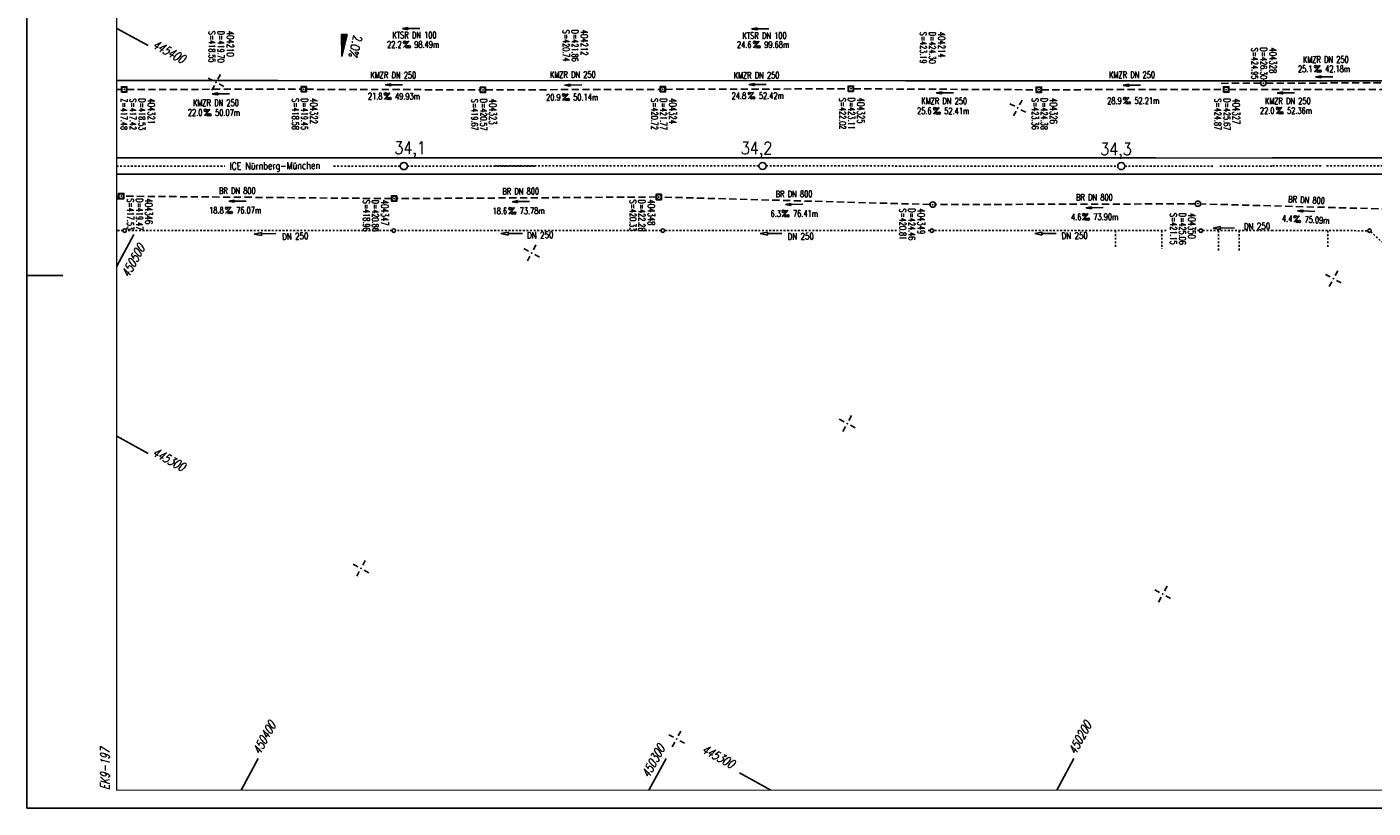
# Model space of a CAD drawing. Extents: x 0 to 1135, y 0 to 420.
# Tile 1 of 31: x 0 to 375, y 0 to 218. Entities that reach past the tile are written whole.
import ezdxf
from ezdxf.enums import TextEntityAlignment as Align

# ---------------------------------------------------------------- set-up
doc = ezdxf.new("R2010")
doc.units = 0
doc.header["$LTSCALE"] = 2
doc.header["$MEASUREMENT"] = 0
for name, pattern in [('ACAD_ISO03W100', [0.5, 0.25, -0.25]), ('ACAD_ISO10W100W', [0.5, 0.25, -0.25]), ('AUSGEZOGEN', [0]), ('GESTRICH-X2', [1.5, 1, -0.5]), ('STRICHLINIEX2', [0.5, 0.25, -0.25])]:
    doc.linetypes.add(name, pattern=pattern)
doc.layers.get('0').update_dxf_attribs({"linetype": 'AUSGEZOGEN'})
for name, color, linetype in [('Bahnachse', 7, 'CONTINUOUS'), ('Dränageleitungen', 15, 'CONTINUOUS'), ('Dränagesystem', 15, 'CONTINUOUS'), ('FBR', 8, 'CONTINUOUS'), ('GEF', 7, 'AUSGEZOGEN'), ('Gleisachse', 7, 'CONTINUOUS'), ('KANAL', 7, 'GESTRICH-X2'), ('NETZ', 250, 'CONTINUOUS'), ('PFEIL', 7, 'CONTINUOUS'), ('RAHMEN', 250, 'AUSGEZOGEN'), ('SCHACHTNR', 6, 'CONTINUOUS'), ('SCHRIFT', 7, 'CONTINUOUS'), ('SCHSYMBOL', 7, 'CONTINUOUS'), ('TEXTO', 4, 'CONTINUOUS'), ('TEXTU', 4, 'CONTINUOUS'), ('Tiefenentwässerung_und_Sammelle', 15, 'CONTINUOUS')]:
    doc.layers.add(name, color=color, linetype=linetype)
doc.styles.add('ROMANS', font='romans.shx', dxfattribs={"width": 0.8})

# ---------------------------------------------------------------- blocks, each defined once
blk = doc.blocks.new('IKR')
at = {"color": 0}
for p, q in [((-2.5, 0), (-1, 0)), ((0, 1), (0, 2.5)), ((1, 0), (2.5, 0)), ((0, -2.5), (0, -1))]:
    blk.add_line(p, q, dxfattribs=at)
blk.add_circle((0, 0), 0.05, dxfattribs=at)
blk.add_point((0, 0), dxfattribs=at)
blk = doc.blocks.new('GST')
at = {"color": 0}
blk.add_circle((0, 0), 0.75, dxfattribs=at)
blk.add_point((0, 0), dxfattribs=at)
blk = doc.blocks.new('10')
blk.add_blockref('GST', (0, 0))
blk = doc.blocks.new('PROM')
blk.add_line((1.57, 1.82), (0.02, 0.02))
for centre, radius in [((0.32, 1.51), 0.317), ((0.94, 0.29), 0.283), ((1.64, 0.29), 0.283)]:
    blk.add_circle(centre, radius)
blk.add_arc((0.99, 2.68), 1.03, 239.1414, 303.3549)
blk = doc.blocks.new('PFEIL2')
at = {"color": 0}
for p, q in [((0.88, 0), (-2.4, -0.01)), ((0.88, -0.27), (0.88, 0.28)), ((0.88, 0.28), (2.43, 0.01)), ((0.91, 0.27), (0.88, 0.26)), ((0.97, 0.26), (0.88, 0.25)), ((1.02, 0.25), (0.88, 0.23)), ((1.07, 0.24), (0.88, 0.21)), ((1.13, 0.23), (0.88, 0.19)), ((1.18, 0.22), (0.88, 0.17)), ((1.24, 0.21), (0.88, 0.15)), ((1.29, 0.21), (0.88, 0.14)), ((1.34, 0.2), (0.88, 0.12)), ((1.4, 0.19), (0.88, 0.1)), ((1.45, 0.18), (0.88, 0.08)), ((1.51, 0.17), (0.88, 0.06)), ((1.56, 0.16), (0.88, 0.04)), ((1.61, 0.15), (0.88, 0.02)), ((1.67, 0.14), (0.88, 0.01)), ((1.72, 0.13), (0.88, -0.01)), ((1.78, 0.12), (0.88, -0.03)), ((1.83, 0.11), (0.88, -0.05)), ((1.88, 0.1), (0.88, -0.07)), ((1.94, 0.09), (0.88, -0.09)), ((2.05, 0.08), (0.88, -0.12)), ((1.99, 0.08), (0.88, -0.11)), ((2.1, 0.07), (0.88, -0.14)), ((2.15, 0.06), (0.88, -0.16)), ((2.21, 0.05), (0.88, -0.18)), ((2.26, 0.04), (0.88, -0.2)), ((2.32, 0.03), (0.88, -0.22)), ((2.37, 0.02), (0.88, -0.23)), ((2.42, 0.01), (0.88, -0.25)), ((2.43, 0.01), (0.88, -0.27))]:
    blk.add_line(p, q, dxfattribs=at)
blk = doc.blocks.new('20')
blk.add_lwpolyline([(-0.75, -0.75), (0.75, -0.75), (0.75, 0.75), (-0.75, 0.75)], close=True)
blk.add_circle((0, 0), 0.676)
blk.add_point((0, 0))
blk = doc.blocks.new('*X13')
at = {"color": 0}
for p, q in [((725.83, 193.84), (727.44, 195.45)), ((725.83, 193.85), (727.43, 195.45)), ((725.83, 193.86), (727.42, 195.45)), ((725.83, 193.87), (727.41, 195.45)), ((725.83, 193.88), (727.4, 195.45)), ((725.83, 193.89), (727.39, 195.45)), ((725.83, 193.9), (727.38, 195.45)), ((725.83, 193.91), (727.37, 195.45)), ((725.83, 193.91), (727.37, 195.45)), ((725.83, 193.92), (727.36, 195.45)), ((725.83, 193.93), (727.35, 195.45)), ((725.83, 193.94), (727.34, 195.45)), ((725.83, 193.95), (727.33, 195.45)), ((725.83, 193.96), (727.32, 195.45)), ((725.83, 193.97), (727.31, 195.45)), ((725.83, 193.98), (727.3, 195.45)), ((725.83, 193.99), (727.29, 195.45)), ((725.83, 193.99), (727.29, 195.45)), ((725.83, 194), (727.28, 195.45)), ((725.83, 194.01), (727.27, 195.45)), ((725.83, 194.02), (727.26, 195.45)), ((725.83, 194.03), (727.25, 195.45)), ((725.83, 194.04), (727.24, 195.45)), ((725.83, 194.05), (727.23, 195.45)), ((725.83, 194.06), (727.22, 195.45)), ((725.83, 194.06), (727.21, 195.45)), ((725.83, 194.07), (727.21, 195.45)), ((725.83, 194.08), (727.2, 195.45)), ((725.83, 194.09), (727.19, 195.45)), ((725.83, 194.1), (727.18, 195.45)), ((725.83, 194.11), (727.17, 195.45)), ((725.83, 194.12), (727.16, 195.45)), ((725.83, 194.13), (727.15, 195.45)), ((725.83, 194.14), (727.14, 195.45)), ((725.83, 194.14), (727.14, 195.45)), ((725.83, 194.15), (727.13, 195.45)), ((725.83, 194.16), (727.12, 195.45)), ((725.83, 194.17), (727.11, 195.45)), ((725.83, 194.18), (727.1, 195.45)), ((725.83, 194.19), (727.09, 195.45)), ((725.83, 194.2), (727.08, 195.45)), ((725.83, 194.21), (727.07, 195.45)), ((725.83, 194.21), (727.06, 195.45)), ((725.83, 194.22), (727.06, 195.45)), ((725.83, 194.23), (727.05, 195.45)), ((725.83, 194.24), (727.04, 195.45)), ((725.83, 194.25), (727.03, 195.45)), ((725.83, 194.26), (727.02, 195.45)), ((725.83, 194.27), (727.01, 195.45)), ((725.83, 194.28), (727, 195.45)), ((725.83, 194.29), (726.99, 195.45)), ((725.83, 194.29), (726.99, 195.45)), ((725.83, 194.3), (726.98, 195.45)), ((725.83, 194.31), (726.97, 195.45)), ((725.83, 194.32), (726.96, 195.45)), ((725.83, 194.33), (726.95, 195.45)), ((725.83, 194.34), (726.94, 195.45)), ((725.83, 194.35), (726.93, 195.45)), ((725.83, 194.36), (726.92, 195.45)), ((725.83, 194.37), (726.91, 195.45)), ((725.83, 194.37), (726.91, 195.45)), ((725.83, 194.38), (726.9, 195.45)), ((725.83, 194.39), (726.89, 195.45)), ((725.83, 194.4), (726.88, 195.45)), ((725.83, 194.41), (726.87, 195.45)), ((725.83, 194.42), (726.86, 195.45)), ((725.83, 194.43), (726.85, 195.45)), ((725.83, 194.44), (726.84, 195.45)), ((725.83, 194.44), (726.83, 195.45)), ((725.83, 194.45), (726.83, 195.45)), ((725.83, 194.46), (726.82, 195.45)), ((725.83, 194.47), (726.81, 195.45)), ((725.83, 194.48), (726.8, 195.45)), ((725.83, 194.49), (726.79, 195.45)), ((725.83, 194.5), (726.78, 195.45)), ((725.83, 194.51), (726.77, 195.45)), ((725.83, 194.52), (726.76, 195.45)), ((725.83, 194.52), (726.76, 195.45)), ((725.83, 194.53), (726.75, 195.45)), ((725.83, 194.54), (726.74, 195.45)), ((725.83, 194.55), (726.73, 195.45)), ((725.83, 194.56), (726.72, 195.45)), ((725.83, 194.57), (726.71, 195.45)), ((725.83, 194.58), (726.7, 195.45)), ((725.83, 194.59), (726.69, 195.45)), ((725.83, 194.59), (726.68, 195.45)), ((725.83, 194.6), (726.68, 195.45)), ((725.83, 194.61), (726.67, 195.45)), ((725.83, 194.62), (726.66, 195.45)), ((725.83, 194.63), (726.65, 195.45)), ((725.83, 194.64), (726.64, 195.45)), ((725.83, 194.65), (726.63, 195.45)), ((725.83, 194.66), (726.62, 195.45)), ((725.83, 194.67), (726.61, 195.45)), ((725.83, 194.67), (726.61, 195.45)), ((725.83, 194.68), (726.6, 195.45)), ((725.83, 194.69), (726.59, 195.45)), ((725.83, 194.7), (726.58, 195.45)), ((725.83, 194.71), (726.57, 195.45)), ((725.83, 194.72), (726.56, 195.45)), ((725.83, 194.73), (726.55, 195.45)), ((725.83, 194.74), (726.54, 195.45)), ((725.83, 194.75), (726.53, 195.45)), ((725.83, 194.75), (726.53, 195.45)), ((725.83, 194.76), (726.52, 195.45)), ((725.83, 194.77), (726.51, 195.45)), ((725.83, 194.78), (726.5, 195.45)), ((725.83, 194.79), (726.49, 195.45)), ((725.83, 194.8), (726.48, 195.45)), ((725.83, 194.81), (726.47, 195.45)), ((725.83, 194.82), (726.46, 195.45)), ((725.83, 194.82), (726.45, 195.45)), ((725.83, 194.83), (726.45, 195.45)), ((725.83, 194.84), (726.44, 195.45)), ((725.83, 194.85), (726.43, 195.45)), ((725.83, 194.86), (726.42, 195.45)), ((725.83, 194.87), (726.41, 195.45)), ((725.83, 194.88), (726.4, 195.45)), ((725.83, 194.89), (726.39, 195.45)), ((725.83, 194.9), (726.38, 195.45)), ((725.83, 194.9), (726.38, 195.45)), ((725.83, 194.91), (726.37, 195.45)), ((725.83, 194.92), (726.36, 195.45)), ((725.83, 194.93), (726.35, 195.45)), ((725.83, 194.94), (726.34, 195.45)), ((725.83, 194.95), (726.33, 195.45)), ((725.83, 194.96), (726.32, 195.45)), ((725.83, 194.97), (726.31, 195.45)), ((725.83, 194.98), (726.3, 195.45)), ((725.83, 194.98), (726.3, 195.45)), ((725.83, 194.99), (726.29, 195.45)), ((725.83, 195), (726.28, 195.45)), ((725.83, 195.01), (726.27, 195.45)), ((725.83, 195.02), (726.26, 195.45)), ((725.83, 195.03), (726.25, 195.45)), ((725.83, 195.04), (726.24, 195.45)), ((725.83, 195.05), (726.23, 195.45)), ((725.83, 195.05), (726.22, 195.45)), ((725.83, 195.06), (726.22, 195.45)), ((725.83, 195.07), (726.21, 195.45)), ((725.83, 195.08), (726.2, 195.45)), ((725.83, 195.09), (726.19, 195.45)), ((725.83, 195.1), (726.18, 195.45)), ((725.83, 195.11), (726.17, 195.45)), ((725.83, 195.12), (726.16, 195.45)), ((725.83, 195.13), (726.15, 195.45)), ((725.83, 195.13), (726.15, 195.45)), ((725.83, 195.14), (726.14, 195.45)), ((725.83, 195.15), (726.13, 195.45)), ((725.83, 195.16), (726.12, 195.45)), ((725.83, 195.17), (726.11, 195.45)), ((725.83, 195.18), (726.1, 195.45)), ((725.83, 195.19), (726.09, 195.45)), ((725.83, 195.2), (726.08, 195.45)), ((725.83, 195.2), (726.07, 195.45)), ((725.83, 195.21), (726.07, 195.45)), ((725.83, 195.22), (726.06, 195.45)), ((725.83, 195.23), (726.05, 195.45)), ((725.83, 195.24), (726.04, 195.45)), ((725.83, 195.25), (726.03, 195.45)), ((725.83, 195.26), (726.02, 195.45)), ((725.83, 195.27), (726.01, 195.45)), ((725.83, 195.28), (726, 195.45)), ((725.83, 195.28), (726, 195.45)), ((725.83, 195.29), (725.99, 195.45)), ((725.83, 195.3), (725.98, 195.45)), ((725.83, 195.31), (725.97, 195.45)), ((725.83, 195.32), (725.96, 195.45)), ((725.83, 195.33), (725.95, 195.45)), ((725.83, 195.34), (725.94, 195.45)), ((725.83, 195.35), (725.93, 195.45)), ((725.83, 195.36), (725.92, 195.45)), ((725.83, 195.36), (725.92, 195.45)), ((725.83, 195.37), (725.91, 195.45)), ((725.83, 195.38), (725.9, 195.45)), ((725.83, 195.39), (725.89, 195.45)), ((725.83, 195.4), (725.88, 195.45)), ((725.83, 195.41), (725.87, 195.45)), ((725.83, 195.42), (725.86, 195.45)), ((725.83, 195.43), (725.85, 195.45)), ((725.83, 195.43), (725.84, 195.45)), ((725.83, 195.44), (725.84, 195.45)), ((725.83, 193.83), (727.43, 195.43)), ((725.83, 193.82), (727.43, 195.42)), ((725.83, 193.81), (727.43, 195.41)), ((725.83, 193.8), (727.42, 195.4)), ((725.83, 193.79), (727.42, 195.38)), ((725.83, 193.78), (727.42, 195.37)), ((725.83, 193.77), (727.41, 195.36)), ((725.83, 193.76), (727.41, 195.35)), ((725.83, 193.76), (727.41, 195.34)), ((725.83, 193.75), (727.4, 195.32)), ((725.83, 193.74), (727.4, 195.31)), ((725.83, 193.73), (727.4, 195.3)), ((725.83, 193.72), (727.4, 195.29)), ((725.83, 193.71), (727.39, 195.28)), ((725.83, 193.7), (727.39, 195.26)), ((725.83, 193.69), (727.39, 195.25)), ((725.83, 193.68), (727.38, 195.24)), ((725.83, 193.68), (727.38, 195.23)), ((725.83, 193.67), (727.38, 195.22)), ((725.83, 193.66), (727.37, 195.2)), ((725.83, 193.65), (727.37, 195.19)), ((725.83, 193.64), (727.37, 195.18)), ((725.83, 193.63), (727.36, 195.17)), ((725.83, 193.62), (727.36, 195.16)), ((725.83, 193.61), (727.36, 195.14)), ((725.83, 193.61), (727.35, 195.13)), ((725.83, 193.6), (727.35, 195.12)), ((725.83, 193.59), (727.35, 195.11)), ((725.83, 193.58), (727.34, 195.1)), ((725.83, 193.57), (727.34, 195.08)), ((725.83, 193.56), (727.34, 195.07)), ((725.83, 193.55), (727.34, 195.06)), ((725.83, 193.54), (727.33, 195.05)), ((725.83, 193.53), (727.33, 195.04)), ((725.83, 193.53), (727.33, 195.02)), ((725.83, 193.52), (727.32, 195.01)), ((725.83, 193.51), (727.32, 195)), ((725.83, 193.5), (727.32, 194.99)), ((725.83, 193.49), (727.31, 194.98)), ((725.83, 193.48), (727.31, 194.96)), ((725.83, 193.47), (727.31, 194.95)), ((725.83, 193.46), (727.3, 194.94)), ((725.83, 193.45), (727.3, 194.93)), ((725.83, 193.45), (727.3, 194.92)), ((725.83, 193.44), (727.29, 194.91)), ((725.83, 193.43), (727.29, 194.89)), ((725.83, 193.42), (727.29, 194.88)), ((725.83, 193.41), (727.29, 194.87)), ((725.83, 193.4), (727.28, 194.86)), ((725.83, 193.39), (727.28, 194.85)), ((725.83, 193.38), (727.28, 194.83)), ((725.83, 193.38), (727.27, 194.82)), ((725.83, 193.37), (727.27, 194.81)), ((725.83, 193.36), (727.27, 194.8)), ((725.83, 193.35), (727.26, 194.79)), ((725.83, 193.34), (727.26, 194.77)), ((725.83, 193.33), (727.26, 194.76)), ((725.83, 193.32), (727.25, 194.75)), ((725.83, 193.31), (727.25, 194.74)), ((725.83, 193.3), (727.25, 194.73)), ((725.83, 193.3), (727.24, 194.71)), ((725.83, 193.29), (727.24, 194.7)), ((725.83, 193.28), (727.24, 194.69)), ((725.83, 193.27), (727.23, 194.68)), ((725.83, 193.26), (727.23, 194.67)), ((725.83, 193.25), (727.23, 194.65)), ((725.83, 193.24), (727.23, 194.64)), ((725.83, 193.23), (727.22, 194.63)), ((725.83, 193.22), (727.22, 194.62)), ((725.83, 193.22), (727.22, 194.61)), ((725.83, 193.21), (727.21, 194.59)), ((725.83, 193.2), (727.21, 194.58)), ((725.83, 193.19), (727.21, 194.57)), ((725.83, 193.18), (727.2, 194.56)), ((725.83, 193.17), (727.2, 194.55)), ((725.83, 193.16), (727.2, 194.53)), ((725.83, 193.15), (727.19, 194.52)), ((725.83, 193.15), (727.19, 194.51)), ((725.83, 193.14), (727.19, 194.5)), ((725.83, 193.13), (727.18, 194.49)), ((725.83, 193.12), (727.18, 194.47)), ((725.83, 193.11), (727.18, 194.46)), ((725.83, 193.1), (727.17, 194.45)), ((725.83, 193.09), (727.17, 194.44)), ((725.83, 193.08), (727.17, 194.43)), ((725.83, 193.07), (727.17, 194.41)), ((725.83, 193.07), (727.16, 194.4)), ((725.83, 193.06), (727.16, 194.39)), ((725.83, 193.05), (727.16, 194.38)), ((725.83, 193.04), (727.15, 194.37)), ((725.83, 193.03), (727.15, 194.35)), ((725.83, 193.02), (727.15, 194.34)), ((725.83, 193.01), (727.14, 194.33)), ((725.83, 193), (727.14, 194.32)), ((725.83, 193), (727.14, 194.31)), ((725.83, 192.99), (727.13, 194.29)), ((725.83, 192.98), (727.13, 194.28)), ((725.83, 192.97), (727.13, 194.27)), ((725.83, 192.96), (727.12, 194.26)), ((725.83, 192.95), (727.12, 194.25)), ((725.83, 192.94), (727.12, 194.23)), ((725.83, 192.93), (727.11, 194.22)), ((725.83, 192.92), (727.11, 194.21)), ((725.83, 192.92), (727.11, 194.2)), ((725.83, 192.91), (727.11, 194.19)), ((725.83, 192.9), (727.1, 194.17)), ((725.83, 192.89), (727.1, 194.16)), ((725.83, 192.88), (727.1, 194.15)), ((725.83, 192.87), (727.09, 194.14)), ((725.83, 192.86), (727.09, 194.13)), ((725.83, 192.85), (727.09, 194.11)), ((725.83, 192.84), (727.08, 194.1)), ((725.83, 192.84), (727.08, 194.09)), ((725.83, 192.83), (727.08, 194.08)), ((725.83, 192.82), (727.07, 194.07)), ((725.83, 192.81), (727.07, 194.05)), ((725.83, 192.8), (727.07, 194.04)), ((725.83, 192.79), (727.06, 194.03)), ((725.83, 192.78), (727.06, 194.02)), ((725.83, 192.77), (727.06, 194.01)), ((725.83, 192.77), (727.05, 193.99)), ((725.83, 192.76), (727.05, 193.98)), ((725.83, 192.75), (727.05, 193.97)), ((725.83, 192.74), (727.05, 193.96)), ((725.83, 192.73), (727.04, 193.95)), ((725.83, 192.72), (727.04, 193.93)), ((725.83, 192.71), (727.04, 193.92)), ((725.83, 192.7), (727.03, 193.91)), ((725.83, 192.69), (727.03, 193.9)), ((725.83, 192.69), (727.03, 193.89)), ((725.83, 192.68), (727.02, 193.87)), ((725.83, 192.67), (727.02, 193.86)), ((725.83, 192.66), (727.02, 193.85)), ((725.83, 192.65), (727.01, 193.84)), ((725.83, 192.64), (727.01, 193.83)), ((725.83, 192.63), (727.01, 193.81)), ((725.83, 192.62), (727, 193.8)), ((725.83, 192.62), (727, 193.79)), ((725.83, 192.61), (727, 193.78)), ((725.83, 192.6), (726.99, 193.77)), ((725.83, 192.59), (726.99, 193.75)), ((725.83, 192.58), (726.99, 193.74)), ((725.83, 192.57), (726.99, 193.73)), ((725.83, 192.56), (726.98, 193.72)), ((725.83, 192.55), (726.98, 193.71)), ((725.83, 192.54), (726.98, 193.69)), ((725.83, 192.54), (726.97, 193.68)), ((725.83, 192.53), (726.97, 193.67)), ((725.83, 192.52), (726.97, 193.66)), ((725.83, 192.51), (726.96, 193.65)), ((725.83, 192.5), (726.96, 193.63)), ((725.83, 192.49), (726.96, 193.62)), ((725.83, 192.48), (726.95, 193.61)), ((725.83, 192.47), (726.95, 193.6)), ((725.83, 192.46), (726.95, 193.59)), ((725.83, 192.46), (726.94, 193.57)), ((725.83, 192.45), (726.94, 193.56)), ((725.83, 192.44), (726.94, 193.55)), ((725.83, 192.43), (726.94, 193.54)), ((725.83, 192.42), (726.93, 193.53)), ((725.83, 192.41), (726.93, 193.51)), ((725.83, 192.4), (726.93, 193.5)), ((725.83, 192.39), (726.92, 193.49)), ((725.83, 192.39), (726.92, 193.48)), ((725.83, 192.38), (726.92, 193.47)), ((725.83, 192.37), (726.91, 193.45)), ((725.83, 192.36), (726.91, 193.44)), ((725.83, 192.35), (726.91, 193.43)), ((725.83, 192.34), (726.9, 193.42)), ((725.83, 192.33), (726.9, 193.41)), ((725.83, 192.32), (726.9, 193.39)), ((725.83, 192.31), (726.89, 193.38)), ((725.83, 192.31), (726.89, 193.37)), ((725.83, 192.3), (726.89, 193.36)), ((725.83, 192.29), (726.88, 193.35)), ((725.83, 192.28), (726.88, 193.33)), ((725.83, 192.27), (726.88, 193.32)), ((725.83, 192.26), (726.88, 193.31)), ((725.83, 192.25), (726.87, 193.3)), ((725.83, 192.24), (726.87, 193.29)), ((725.83, 192.24), (726.87, 193.27)), ((725.83, 192.23), (726.86, 193.26)), ((725.83, 192.22), (726.86, 193.25)), ((725.83, 192.21), (726.86, 193.24)), ((725.83, 192.2), (726.85, 193.23)), ((725.83, 192.19), (726.85, 193.21)), ((725.83, 192.18), (726.85, 193.2)), ((725.83, 192.17), (726.84, 193.19)), ((725.83, 192.16), (726.84, 193.18)), ((725.83, 192.16), (726.84, 193.17)), ((725.83, 192.15), (726.83, 193.15)), ((725.83, 192.14), (726.83, 193.14)), ((725.83, 192.13), (726.83, 193.13)), ((725.83, 192.12), (726.82, 193.12)), ((725.83, 192.11), (726.82, 193.11)), ((725.83, 192.1), (726.82, 193.09)), ((725.83, 192.09), (726.82, 193.08)), ((725.83, 192.08), (726.81, 193.07)), ((725.83, 192.08), (726.81, 193.06)), ((725.83, 192.07), (726.81, 193.05)), ((725.83, 192.06), (726.8, 193.03)), ((725.83, 192.05), (726.8, 193.02)), ((725.83, 192.04), (726.8, 193.01)), ((725.83, 192.03), (726.79, 193)), ((725.83, 192.02), (726.79, 192.99)), ((725.83, 192.01), (726.79, 192.97)), ((725.83, 192.01), (726.78, 192.96)), ((725.83, 192), (726.78, 192.95)), ((725.83, 191.99), (726.78, 192.94)), ((725.83, 191.98), (726.77, 192.93)), ((725.83, 191.97), (726.77, 192.91)), ((725.83, 191.96), (726.77, 192.9)), ((725.83, 191.95), (726.76, 192.89)), ((725.83, 191.94), (726.76, 192.88)), ((725.83, 191.93), (726.76, 192.87)), ((725.83, 191.93), (726.76, 192.85)), ((725.83, 191.92), (726.75, 192.84)), ((725.83, 191.91), (726.75, 192.83)), ((725.83, 191.9), (726.75, 192.82)), ((725.83, 191.89), (726.74, 192.81)), ((725.83, 191.88), (726.74, 192.79)), ((725.83, 191.87), (726.74, 192.78)), ((725.83, 191.86), (726.73, 192.77)), ((725.83, 191.85), (726.73, 192.76)), ((725.83, 191.85), (726.73, 192.75)), ((725.83, 191.84), (726.72, 192.73)), ((725.83, 191.83), (726.72, 192.72)), ((725.83, 191.82), (726.72, 192.71)), ((725.83, 191.81), (726.71, 192.7)), ((725.83, 191.8), (726.71, 192.69)), ((725.83, 191.79), (726.71, 192.67)), ((725.83, 191.78), (726.7, 192.66)), ((725.83, 191.78), (726.7, 192.65)), ((725.83, 191.77), (726.7, 192.64)), ((725.83, 191.76), (726.7, 192.63)), ((725.83, 191.75), (726.69, 192.61)), ((725.83, 191.74), (726.69, 192.6)), ((725.83, 191.73), (726.69, 192.59)), ((725.83, 191.72), (726.68, 192.58)), ((725.83, 191.71), (726.68, 192.57)), ((725.83, 191.7), (726.68, 192.55)), ((725.83, 191.7), (726.67, 192.54)), ((725.83, 191.69), (726.67, 192.53)), ((725.83, 191.68), (726.67, 192.52)), ((725.83, 191.67), (726.66, 192.51)), ((725.83, 191.66), (726.66, 192.49)), ((725.83, 191.65), (726.66, 192.48)), ((725.83, 191.64), (726.65, 192.47)), ((725.83, 191.63), (726.65, 192.46)), ((725.83, 191.63), (726.65, 192.45)), ((725.83, 191.62), (726.64, 192.43)), ((725.83, 191.61), (726.64, 192.42)), ((725.83, 191.6), (726.64, 192.41)), ((725.83, 191.59), (726.64, 192.4)), ((725.83, 191.58), (726.63, 192.39)), ((725.83, 191.57), (726.63, 192.37)), ((725.83, 191.56), (726.63, 192.36)), ((725.83, 191.55), (726.62, 192.35)), ((725.83, 191.55), (726.62, 192.34)), ((725.83, 191.54), (726.62, 192.33)), ((725.83, 191.53), (726.61, 192.31)), ((725.83, 191.52), (726.61, 192.3)), ((725.83, 191.51), (726.61, 192.29)), ((725.83, 191.5), (726.6, 192.28)), ((725.83, 191.49), (726.6, 192.27)), ((725.83, 191.48), (726.6, 192.25)), ((725.83, 191.47), (726.59, 192.24)), ((725.83, 191.47), (726.59, 192.23)), ((725.83, 191.46), (726.59, 192.22)), ((725.83, 191.45), (726.59, 192.21)), ((725.83, 191.44), (726.58, 192.19)), ((725.83, 191.43), (726.58, 192.18)), ((725.83, 191.42), (726.58, 192.17)), ((725.83, 191.41), (726.57, 192.16)), ((725.83, 191.4), (726.57, 192.15)), ((725.83, 191.4), (726.57, 192.13)), ((725.83, 191.39), (726.56, 192.12)), ((725.83, 191.38), (726.56, 192.11)), ((725.83, 191.37), (726.56, 192.1)), ((725.83, 191.36), (726.55, 192.09)), ((725.83, 191.35), (726.55, 192.07)), ((725.83, 191.34), (726.55, 192.06)), ((725.83, 191.33), (726.54, 192.05)), ((725.83, 191.32), (726.54, 192.04)), ((725.83, 191.32), (726.54, 192.03)), ((725.83, 191.31), (726.53, 192.01)), ((725.83, 191.3), (726.53, 192)), ((725.83, 191.29), (726.53, 191.99)), ((725.83, 191.28), (726.53, 191.98)), ((725.83, 191.27), (726.52, 191.97)), ((725.83, 191.26), (726.52, 191.95)), ((725.83, 191.25), (726.52, 191.94)), ((725.83, 191.25), (726.51, 191.93)), ((725.83, 191.24), (726.51, 191.92)), ((725.83, 191.23), (726.51, 191.91)), ((725.83, 191.22), (726.5, 191.89)), ((725.83, 191.21), (726.5, 191.88)), ((725.83, 191.2), (726.5, 191.87)), ((725.83, 191.19), (726.49, 191.86)), ((725.83, 191.18), (726.49, 191.85)), ((725.83, 191.17), (726.49, 191.84)), ((725.83, 191.17), (726.48, 191.82)), ((725.83, 191.16), (726.48, 191.81)), ((725.83, 191.15), (726.48, 191.8)), ((725.83, 191.14), (726.47, 191.79)), ((725.83, 191.13), (726.47, 191.78)), ((725.83, 191.12), (726.47, 191.76)), ((725.83, 191.11), (726.47, 191.75)), ((725.83, 191.1), (726.46, 191.74)), ((725.83, 191.09), (726.46, 191.73)), ((725.83, 191.09), (726.46, 191.72)), ((725.83, 191.08), (726.45, 191.7)), ((725.83, 191.07), (726.45, 191.69)), ((725.83, 191.06), (726.45, 191.68)), ((725.83, 191.05), (726.44, 191.67)), ((725.83, 191.04), (726.44, 191.66)), ((725.83, 191.03), (726.44, 191.64)), ((725.83, 191.02), (726.43, 191.63)), ((725.83, 191.02), (726.43, 191.62)), ((725.83, 191.01), (726.43, 191.61)), ((725.83, 191), (726.42, 191.6)), ((725.83, 190.99), (726.42, 191.58)), ((725.83, 190.98), (726.42, 191.57)), ((725.83, 190.97), (726.41, 191.56)), ((725.83, 190.96), (726.41, 191.55)), ((725.83, 190.95), (726.41, 191.54)), ((725.83, 190.94), (726.41, 191.52)), ((725.83, 190.94), (726.4, 191.51)), ((725.83, 190.93), (726.4, 191.5)), ((725.83, 190.92), (726.4, 191.49)), ((725.83, 190.91), (726.39, 191.48)), ((725.83, 190.9), (726.39, 191.46)), ((725.83, 190.89), (726.39, 191.45)), ((725.83, 190.88), (726.38, 191.44)), ((725.83, 190.87), (726.38, 191.43)), ((725.83, 190.87), (726.38, 191.42)), ((725.83, 190.86), (726.37, 191.4)), ((725.83, 190.85), (726.37, 191.39)), ((725.83, 190.84), (726.37, 191.38)), ((725.83, 190.83), (726.36, 191.37)), ((725.83, 190.82), (726.36, 191.36)), ((725.83, 190.81), (726.36, 191.34)), ((725.83, 190.8), (726.35, 191.33)), ((725.83, 190.79), (726.35, 191.32)), ((725.83, 190.79), (726.35, 191.31)), ((725.83, 190.78), (726.35, 191.3)), ((725.83, 190.77), (726.34, 191.28)), ((725.83, 190.76), (726.34, 191.27)), ((725.83, 190.75), (726.34, 191.26)), ((725.83, 190.74), (726.33, 191.25)), ((725.83, 190.73), (726.33, 191.24)), ((725.83, 190.72), (726.33, 191.22)), ((725.83, 190.71), (726.32, 191.21)), ((725.83, 190.71), (726.32, 191.2)), ((725.83, 190.7), (726.32, 191.19)), ((725.83, 190.69), (726.31, 191.18)), ((725.83, 190.68), (726.31, 191.16)), ((725.83, 190.67), (726.31, 191.15)), ((725.83, 190.66), (726.3, 191.14)), ((725.83, 190.65), (726.3, 191.13)), ((725.83, 190.64), (726.3, 191.12)), ((725.83, 190.64), (726.29, 191.1)), ((725.83, 190.63), (726.29, 191.09)), ((725.83, 190.62), (726.29, 191.08)), ((725.83, 190.61), (726.29, 191.07)), ((725.83, 190.6), (726.28, 191.06)), ((725.83, 190.59), (726.28, 191.04)), ((725.83, 190.58), (726.28, 191.03)), ((725.83, 190.57), (726.27, 191.02)), ((725.83, 190.56), (726.27, 191.01)), ((725.83, 190.56), (726.27, 191)), ((725.83, 190.55), (726.26, 190.98)), ((725.83, 190.54), (726.26, 190.97)), ((725.83, 190.53), (726.26, 190.96)), ((725.83, 190.52), (726.25, 190.95)), ((725.83, 190.51), (726.25, 190.94)), ((725.83, 190.5), (726.25, 190.92)), ((725.83, 190.49), (726.24, 190.91)), ((725.83, 190.48), (726.24, 190.9)), ((725.83, 190.48), (726.24, 190.89)), ((725.83, 190.47), (726.24, 190.88)), ((725.83, 190.46), (726.23, 190.86)), ((725.83, 190.45), (726.23, 190.85)), ((725.83, 190.44), (726.23, 190.84)), ((725.83, 190.43), (726.22, 190.83)), ((725.83, 190.42), (726.22, 190.82)), ((725.83, 190.41), (726.22, 190.8)), ((725.83, 190.41), (726.21, 190.79)), ((725.83, 190.4), (726.21, 190.78)), ((725.83, 190.39), (726.21, 190.77)), ((725.83, 190.38), (726.2, 190.76)), ((725.83, 190.37), (726.2, 190.74)), ((725.83, 190.36), (726.2, 190.73)), ((725.83, 190.35), (726.19, 190.72)), ((725.83, 190.34), (726.19, 190.71)), ((725.83, 190.33), (726.19, 190.7)), ((725.83, 190.33), (726.18, 190.68)), ((725.83, 190.32), (726.18, 190.67)), ((725.83, 190.31), (726.18, 190.66)), ((725.83, 190.3), (726.18, 190.65)), ((725.83, 190.29), (726.17, 190.64)), ((725.83, 190.28), (726.17, 190.62)), ((725.83, 190.27), (726.17, 190.61)), ((725.83, 190.26), (726.16, 190.6)), ((725.83, 190.26), (726.16, 190.59)), ((725.83, 190.25), (726.16, 190.58)), ((725.83, 190.24), (726.15, 190.56)), ((725.83, 190.23), (726.15, 190.55)), ((725.83, 190.22), (726.15, 190.54)), ((725.83, 190.21), (726.14, 190.53)), ((725.83, 190.2), (726.14, 190.52)), ((725.83, 190.19), (726.14, 190.5)), ((725.83, 190.18), (726.13, 190.49)), ((725.83, 190.18), (726.13, 190.48)), ((725.83, 190.17), (726.13, 190.47)), ((725.83, 190.16), (726.12, 190.46)), ((725.83, 190.15), (726.12, 190.44)), ((725.83, 190.14), (726.12, 190.43)), ((725.83, 190.13), (726.12, 190.42)), ((725.83, 190.12), (726.11, 190.41)), ((725.83, 190.11), (726.11, 190.4)), ((725.83, 190.1), (726.11, 190.38)), ((725.83, 190.1), (726.1, 190.37)), ((725.83, 190.09), (726.1, 190.36)), ((725.83, 190.08), (726.1, 190.35)), ((725.83, 190.07), (726.09, 190.34)), ((725.83, 190.06), (726.09, 190.32)), ((725.83, 190.05), (726.09, 190.31)), ((725.83, 190.04), (726.08, 190.3)), ((725.83, 190.03), (726.08, 190.29)), ((725.83, 190.03), (726.08, 190.28)), ((725.83, 190.02), (726.07, 190.26)), ((725.83, 190.01), (726.07, 190.25)), ((725.83, 190), (726.07, 190.24)), ((725.83, 189.99), (726.06, 190.23)), ((725.83, 189.98), (726.06, 190.22)), ((725.83, 189.97), (726.06, 190.2)), ((725.83, 189.96), (726.06, 190.19)), ((725.83, 189.95), (726.05, 190.18)), ((725.83, 189.95), (726.05, 190.17)), ((725.83, 189.94), (726.05, 190.16)), ((725.83, 189.93), (726.04, 190.14)), ((725.83, 189.92), (726.04, 190.13)), ((725.83, 189.91), (726.04, 190.12)), ((725.83, 189.9), (726.03, 190.11)), ((725.83, 189.89), (726.03, 190.1)), ((725.83, 189.88), (726.03, 190.08)), ((725.83, 189.88), (726.02, 190.07)), ((725.83, 189.87), (726.02, 190.06)), ((725.83, 189.86), (726.02, 190.05)), ((725.83, 189.85), (726.01, 190.04)), ((725.83, 189.84), (726.01, 190.02)), ((725.83, 189.83), (726.01, 190.01)), ((725.83, 189.82), (726, 190)), ((725.83, 189.81), (726, 189.99)), ((725.83, 189.8), (726, 189.98)), ((725.83, 189.8), (726, 189.96)), ((725.83, 189.79), (725.99, 189.95)), ((725.83, 189.78), (725.99, 189.94)), ((725.83, 189.77), (725.99, 189.93)), ((725.83, 189.76), (725.98, 189.92)), ((725.83, 189.75), (725.98, 189.9)), ((725.83, 189.74), (725.98, 189.89)), ((725.83, 189.73), (725.97, 189.88)), ((725.83, 189.72), (725.97, 189.87)), ((725.83, 189.72), (725.97, 189.86)), ((725.83, 189.71), (725.96, 189.84)), ((725.83, 189.7), (725.96, 189.83)), ((725.83, 189.69), (725.96, 189.82)), ((725.83, 189.68), (725.95, 189.81)), ((725.83, 189.67), (725.95, 189.8)), ((725.83, 189.66), (725.95, 189.78)), ((725.83, 189.65), (725.94, 189.77)), ((725.83, 189.65), (725.94, 189.76)), ((725.83, 189.64), (725.94, 189.75)), ((725.83, 189.63), (725.94, 189.74)), ((725.83, 189.62), (725.93, 189.72)), ((725.83, 189.61), (725.93, 189.71)), ((725.83, 189.6), (725.93, 189.7)), ((725.83, 189.59), (725.92, 189.69)), ((725.83, 189.58), (725.92, 189.68)), ((725.83, 189.57), (725.92, 189.66)), ((725.83, 189.57), (725.91, 189.65)), ((725.83, 189.56), (725.91, 189.64)), ((725.83, 189.55), (725.91, 189.63)), ((725.83, 189.54), (725.9, 189.62)), ((725.83, 189.53), (725.9, 189.6)), ((725.83, 189.52), (725.9, 189.59)), ((725.83, 189.51), (725.89, 189.58)), ((725.83, 189.5), (725.89, 189.57)), ((725.83, 189.49), (725.89, 189.56)), ((725.83, 189.49), (725.89, 189.54)), ((725.83, 189.48), (725.88, 189.53)), ((725.83, 189.47), (725.88, 189.52)), ((725.83, 189.46), (725.88, 189.51)), ((725.83, 189.45), (725.87, 189.5)), ((725.83, 189.44), (725.87, 189.48)), ((725.83, 189.43), (725.87, 189.47)), ((725.83, 189.42), (725.86, 189.46)), ((725.83, 189.42), (725.86, 189.45)), ((725.83, 189.41), (725.86, 189.44)), ((725.83, 189.4), (725.85, 189.42)), ((725.83, 189.39), (725.85, 189.41)), ((725.83, 189.38), (725.85, 189.4)), ((725.83, 189.37), (725.84, 189.39)), ((725.83, 189.36), (725.84, 189.38)), ((725.83, 189.35), (725.84, 189.36)), ((725.83, 189.34), (725.83, 189.35)), ((725.83, 189.34), (725.83, 189.34))]:
    blk.add_line(p, q, dxfattribs=at)
blk = doc.blocks.new('GEF')
at = {"color": 0}
for p, q in [((0.01, 0.02), (0.01, 6.15)), ((1.62, 6.15), (0.01, 0.02)), ((0.01, 6.15), (1.62, 6.15))]:
    blk.add_line(p, q, dxfattribs=at)
blk.add_blockref('*X13', (-725.82, -189.3), dxfattribs=at)

msp = doc.modelspace()

# ---------------------------------------------------------------- linework, layer by layer
at = {"layer": 'Bahnachse', "linetype": 'ACAD_ISO10W100W'}
for p, q in [((25, 178.97), (55.13, 178.98)), ((85.48, 178.98), (104.06, 178.98)), ((106.06, 178.98), (141.67, 178.97)), ((130.49, 179), (204.06, 179.01)), ((206.06, 179.01), (304.06, 178.98)), ((306.06, 178.98), (331.03, 178.98)), ((332.52, 178.98), (347.2, 178.97))]:
    msp.add_line(p, q, dxfattribs=at)
for points in [[(347.23, 179), (360.85, 179)], [(362.29, 179), (366.4, 179)], [(366.4, 179), (404.07, 179.01)]]:
    msp.add_lwpolyline(points, dxfattribs=at)
at = {"layer": 'Bahnachse', "linetype": 'Continuous'}
for centre in [(105.06, 178.99), (205.06, 179), (305.06, 178.98)]:
    msp.add_circle(centre, 1, dxfattribs=at)
at = {"layer": 'Dränageleitungen', "linetype": 'ACAD_ISO03W100'}
for p, q in [((347, 160.98), (373.76, 160.97)), ((362.68, 160.97), (362.68, 156.11)), ((374.62, 160.64), (384.89, 151.2))]:
    msp.add_line(p, q, dxfattribs=at)
at = {"layer": 'Dränageleitungen', "linetype": 'Continuous'}
msp.add_circle((374.26, 160.97), 0.5, dxfattribs=at)
at = {"layer": 'Dränagesystem', "linetype": 'Continuous'}
for p, q in [((332.65, 162.1), (330.65, 161.69)), ((330.65, 161.69), (332.66, 161.3)), ((332.65, 161.7), (332.65, 162.1)), ((336.65, 161.72), (332.65, 161.7)), ((332.66, 161.3), (332.65, 161.7)), ((65.35, 160.45), (63.36, 160.01)), ((63.36, 160.01), (65.37, 159.65)), ((65.36, 160.05), (65.35, 160.45)), ((69.36, 160.14), (65.36, 160.05)), ((65.37, 159.65), (65.36, 160.05)), ((134.13, 160.56), (132.14, 160.15)), ((132.14, 160.15), (134.14, 159.76)), ((134.14, 160.16), (134.13, 160.56)), ((138.14, 160.18), (134.14, 160.16)), ((134.14, 159.76), (134.14, 160.16)), ((206.41, 160.55), (204.41, 160.14)), ((204.41, 160.14), (206.41, 159.75)), ((206.41, 160.15), (206.41, 160.55)), ((210.41, 160.18), (206.41, 160.15)), ((206.41, 159.75), (206.41, 160.15)), ((282.95, 160.55), (280.95, 160.14)), ((280.95, 160.14), (282.95, 159.75)), ((282.95, 160.15), (282.95, 160.55)), ((286.95, 160.17), (282.95, 160.15)), ((282.95, 159.75), (282.95, 160.15))]:
    msp.add_line(p, q, dxfattribs=at)
at = {"layer": 'Dränagesystem', "linetype": 'ACAD_ISO03W100'}
for p, q in [((26.76, 161), (25, 161)), ((101.76, 160.99), (27.76, 161)), ((176.76, 160.99), (102.76, 160.99)), ((242.44, 160.98), (177.76, 160.99)), ((251.76, 160.98), (251.16, 160.98)), ((317.56, 160.98), (252.76, 160.98)), ((303.49, 160.98), (303.49, 156)), ((316.37, 160.98), (316.37, 155.91)), ((326.76, 160.98), (326.34, 160.98)), ((347.29, 160.98), (327.76, 160.98)), ((332.15, 160.98), (332.15, 155.34)), ((337.89, 160.98), (337.89, 155.22))]:
    msp.add_line(p, q, dxfattribs=at)
at = {"layer": 'Dränagesystem', "linetype": 'Continuous'}
for centre in [(27.26, 161), (102.26, 160.99), (177.26, 160.99), (252.26, 160.98), (327.26, 160.98)]:
    msp.add_circle(centre, 0.5, dxfattribs=at)
at = {"layer": 'FBR'}
msp.add_lwpolyline([(25, 202.87), (69.95, 202.86), (244.95, 202.78), (369.95, 202.73), (390.05, 202.72)], dxfattribs=at)
at = {"layer": 'Gleisachse', "linetype": 'Continuous'}
for p, q in [((25, 181.25), (117.9, 181.24)), ((117.9, 181.24), (217.89, 181.23)), ((194.36, 181.23), (294.36, 181.23)), ((313.15, 181.23), (253.1, 181.23)), ((294.36, 181.23), (314.65, 181.23)), ((347.26, 181.22), (314.65, 181.23)), ((398.7, 181.24), (347.23, 181.25)), ((25, 176.75), (117.9, 176.74)), ((117.9, 176.74), (174.8, 176.74)), ((174.8, 176.74), (194.36, 176.73)), ((176.3, 176.74), (198.33, 176.73)), ((194.36, 176.73), (347.29, 176.72)), ((317.89, 176.73), (347.26, 176.72)), ((398.9, 176.74), (347.23, 176.75))]:
    msp.add_line(p, q, dxfattribs=at)
at = {"layer": 'KANAL'}
for p, q in [((25, 200.34), (26.35, 200.34)), ((27.85, 200.35), (76.44, 200.4)), ((77.92, 200.38), (126.34, 200.23)), ((127.86, 200.23), (176.5, 200.36)), ((177.99, 200.37), (228.91, 200.51)), ((230.41, 200.51), (281.32, 200.26)), ((282.82, 200.27), (333.54, 200.31)), ((343.91, 202.08), (332.89, 202.04)), ((335.03, 200.32), (385.91, 200.33)), ((345.41, 202.1), (386.1, 202.19)), ((25.61, 170.54), (25, 170.49)), ((101.67, 169.91), (26.96, 170.59)), ((175.45, 170.36), (103.02, 169.9)), ((251.76, 168.27), (176.8, 170.34)), ((325.66, 168.45), (253.26, 168.25)), ((400.72, 166.39), (327.16, 168.44))]:
    msp.add_line(p, q, dxfattribs=at)
at = {"layer": 'NETZ'}
for p, q in [((25.02, 217.33), (33.82, 212.57)), ((25.02, 151.1), (29.78, 159.9)), ((59.71, 5.02), (64.47, 13.82)), ((173.39, 5.02), (178.15, 13.82)), ((287.08, 5.02), (291.84, 13.82)), ((207.4, 5.02), (198.6, 9.78))]:
    msp.add_line(p, q, dxfattribs=at)
at = {"layer": 'RAHMEN'}
for p, q in [((0, 420), (0, 0)), ((0, 148.5), (10, 148.5)), ((25.02, 103.64), (33.82, 98.89)), ((0, 0), (950, 0))]:
    msp.add_line(p, q, dxfattribs=at)
at = {"layer": 'RAHMEN', "const_width": 0.35}
msp.add_lwpolyline([(25, 5), (1130, 5), (1130, 415), (25, 415), (25, 5)], dxfattribs=at)
at = {"layer": 'Tiefenentwässerung_und_Sammelle', "linetype": 'STRICHLINIEX2'}
msp.add_line((25, 169.85), (25.53, 169.89), dxfattribs=at)

# ---------------------------------------------------------------- block references
at = {"layer": 'GEF', "rotation": 0.5434572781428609}
msp.add_blockref('GEF', (87.73, 209.49), dxfattribs=at)
at = {"layer": 'NETZ', "rotation": 151.5965}
for p in [(52.73, 202.34), (276.22, 195.17), (140.69, 154.78), (364.19, 147.6), (228.66, 107.21), (93.13, 66.81), (316.62, 59.64), (181.09, 19.25)]:
    msp.add_blockref('IKR', p, dxfattribs=at)
at = {"layer": 'PFEIL'}
for p, rotation in [((107.08, 217.3), 180.0269354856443), ((204.45, 217.23), 180.003435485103), ((361.67, 203.87), 180.1592354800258), ((54.1, 199.1), 180.0642354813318), ((102.29, 201.67), 179.8035354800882), ((152.31, 201.58), 180.1753354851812), ((203.69, 201.73), 180.1586354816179), ((255.87, 199.4), 179.7257354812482), ((308.02, 201.5), 180.0498354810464), ((350.95, 199.38), 180.010135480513), ((58.67, 169.22), 180.1419354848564), ((137.67, 169.07), 180.1419354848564), ((213.86, 168.31), 180.1419354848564), ((297.59, 167.37), 180.1419354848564), ((356.58, 166.42), 177.4129720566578)]:
    msp.add_blockref('PFEIL2', p, dxfattribs=dict(at, rotation=rotation))
at = {"layer": 'SCHSYMBOL', "rotation": 359.9754354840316}
for name, p in [('10', (344.66, 202.09)), ('20', (27.11, 200.34)), ('20', (77.17, 200.39)), ('20', (127.1, 200.22)), ('20', (177.24, 200.38)), ('20', (229.67, 200.52)), ('20', (282.08, 200.27)), ('20', (334.29, 200.32)), ('20', (26.28, 170.6)), ('20', (102.35, 169.9)), ('20', (176.13, 170.36)), ('10', (252.51, 168.25)), ('10', (326.41, 168.46))]:
    msp.add_blockref(name, p, dxfattribs=at)
at = {"layer": 'TEXTU'}
for p, rotation in [((104.96, 211.97), 0.02693548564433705), ((202.51, 211.94), 0.003435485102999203), ((358.9, 205.17), 0.1592354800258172), ((99.62, 197.55), 359.8035354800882), ((149.29, 197.27), 0.1753354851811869), ((201.02, 197.7), 0.1586354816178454), ((252.71, 193.46), 359.7257354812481), ((305.69, 196.29), 0.04983548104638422), ((348.28, 193.54), 0.0101354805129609), ((49.45, 193), 0.06423548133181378), ((55.34, 165.74), 0.1419354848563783), ((134.34, 165.59), 0.1419354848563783), ((210.54, 164.84), 0.1419354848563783), ((294.27, 163.89), 0.1419354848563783), ((353.1, 163.33), 357.4129720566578)]:
    msp.add_blockref('PROM', p, dxfattribs=dict(at, rotation=rotation))

# ---------------------------------------------------------------- texts
at = {"layer": 'Bahnachse', "linetype": 'Continuous', "style": 'ROMANS', "width": 0.8337}
for s, oblique, p in [('34,1', 0, (102.43, 182.32)), ('34,2', 360, (199.01, 182.26)), ('34,3', 0, (299.22, 182))]:
    msp.add_text(s, height=3.5, rotation=359.9965, dxfattribs=dict(at, oblique=oblique)).set_placement(p)
at = {"layer": 'Dränagesystem', "linetype": 'Continuous', "style": 'ROMANS', "width": 0.8}
for rotation, oblique, p in [(0.9965, 0, (339.24, 161.26)), (1.9965, 0, (71.15, 158.38)), (0.9965, 0, (139.43, 158.76)), (0.9965, 360, (212.04, 158.43)), (0.9965, 0, (288.4, 158.61))]:
    msp.add_text('DN 250', height=1.8, rotation=rotation, dxfattribs=dict(at, oblique=oblique)).set_placement(p)
at = {"layer": 'GEF', "style": 'ROMANS', "width": 0.8}
msp.add_text('2.0%%%', height=2.5, rotation=255.8114, dxfattribs=at).set_placement((91.12, 215.67))
at = {"layer": 'NETZ', "style": 'ROMANS', "oblique": 16.6, "width": 0.75}
for s, rotation, p in [('445400', 331.5965, (34.7, 212.1)), ('450500', 61.5965, (28.4, 147.68)), ('445300', 331.5965, (34.7, 98.41)), ('450400', 61.5965, (64.94, 14.7)), ('450200', 61.5965, (292.31, 14.7)), ('450300', 61.5965, (173.4, 8.2)), ('445300', 331.5965, (187.82, 15.6))]:
    msp.add_text(s, height=2.5, rotation=rotation, dxfattribs=at).set_placement(p)
at = {"layer": 'RAHMEN', "style": 'ROMANS', "oblique": 16.6, "width": 0.75}
msp.add_text('EK9-197', height=2.5, rotation=90, dxfattribs=at).set_placement((23, 5))
at = {"layer": 'SCHACHTNR', "style": 'ROMANS'}
for s, height, width, p in [('S=418.55', 1.8, 0.6, (50.7, 216.66)), ('D=419.70', 1.8, 0.6, (53.18, 216.67)), ('404210', 2, 0.7, (55.7, 216.66)), ('S=420.74', 1.8, 0.6, (149.41, 216.96)), ('D=421.86', 1.8, 0.6, (151.9, 216.97)), ('404212', 2, 0.7, (154.39, 216.97)), ('S=423.19', 1.8, 0.6, (248.98, 216.39)), ('D=424.30', 1.8, 0.6, (251.5, 216.38)), ('404214', 2, 0.7, (253.99, 216.38)), ('S=424.95', 1.8, 0.6, (341.34, 211.99)), ('D=426.30', 1.8, 0.6, (343.84, 212.03)), ('404328', 2, 0.7, (346.36, 212.02)), ('Z=417.48', 1.8, 0.6, (26.18, 197.83)), ('S=417.42', 1.8, 0.6, (28.67, 197.83)), ('D=418.53', 1.8, 0.6, (31.18, 197.82)), ('404321', 2, 0.7, (33.67, 197.82)), ('S=418.58', 1.8, 0.6, (73.98, 197.89)), ('D=419.45', 1.8, 0.6, (76.47, 197.89)), ('404322', 2, 0.7, (78.96, 197.9)), ('S=419.67', 1.8, 0.6, (123.91, 197.71)), ('D=420.57', 1.8, 0.6, (126.4, 197.72)), ('404323', 2, 0.7, (128.89, 197.72)), ('S=420.72', 1.8, 0.6, (174.06, 197.88)), ('D=421.77', 1.8, 0.6, (176.54, 197.88)), ('404324', 2, 0.7, (179.03, 197.88)), ('S=422.02', 1.8, 0.6, (226.47, 198.03)), ('D=423.11', 1.8, 0.6, (228.96, 198.03)), ('404325', 2, 0.7, (231.47, 198.02)), ('S=423.36', 1.8, 0.6, (280.17, 197.95)), ('D=424.38', 1.8, 0.6, (282.66, 197.95)), ('404326', 2, 0.7, (285.18, 197.94)), ('S=424.87', 1.8, 0.6, (331.09, 197.83)), ('D=425.67', 1.8, 0.6, (333.61, 197.82)), ('404327', 2, 0.7, (336.1, 197.82)), ('S=417.53', 1.8, 0.6, (27.99, 169.95)), ('D=419.47', 1.8, 0.6, (30.48, 169.96)), ('404346', 2, 0.7, (32.99, 169.95)), ('S=418.96', 1.8, 0.6, (93.75, 169.56)), ('D=420.86', 1.8, 0.6, (96.24, 169.56)), ('404347', 2, 0.7, (98.75, 169.55)), ('S=420.33', 1.8, 0.6, (168.03, 169.62)), ('D=422.28', 1.8, 0.6, (170.52, 169.62)), ('404348', 2, 0.7, (173.04, 169.61)), ('S=420.81', 1.8, 0.6, (243.28, 167.16)), ('D=424.46', 1.8, 0.6, (245.77, 167.16)), ('404349', 2, 0.7, (248.29, 167.15)), ('S=421.15', 1.8, 0.6, (318.73, 165.89)), ('D=425.06', 1.8, 0.6, (321.22, 165.9)), ('404350', 2, 0.7, (323.74, 165.89))]:
    msp.add_text(s, height=height, rotation=269.9754, dxfattribs=dict(at, width=width)).set_placement(p)
at = {"layer": 'SCHRIFT', "style": 'ROMANS', "width": 0.8}
msp.add_text('ICE Nürnberg-München', height=2, rotation=0.5101, dxfattribs=at).set_placement((56.49, 177.96))
at = {"layer": 'TEXTO', "style": 'ROMANS', "width": 0.75}
for s, rotation, p in [('KTSR DN 100', 0.0269, (108.03, 214.59)), ('KTSR DN 100', 0.0034, (205.61, 214.46)), ('KMZR DN 250', 0.1592, (362.07, 207.78)), ('KMZR DN 250', 359.8035, (102.12, 203.44)), ('KMZR DN 250', 0.1753, (152.17, 203.57)), ('KMZR DN 250', 0.1586, (203.39, 203.39)), ('KMZR DN 250', 0.0498, (308.06, 203.52)), ('KMZR DN 250', 0.0642, (52.69, 195.72)), ('KMZR DN 250', 359.7257, (255.68, 196.23)), ('KMZR DN 250', 0.0101, (351.47, 196.23)), ('BR DN 800', 0.1419, (58.64, 171.21)), ('BR DN 800', 0.1419, (137.65, 171.06)), ('BR DN 800', 0.1419, (213.84, 170.31)), ('BR DN 800', 0.1419, (297.57, 169.36)), ('BR DN 800', 357.413, (356.66, 168.63))]:
    msp.add_text(s, height=1.8, rotation=rotation, dxfattribs=at).set_placement(p, align=Align.CENTER)
at = {"layer": 'TEXTU', "style": 'ROMANS', "width": 0.75}
for s, rotation, p in [('22.2', 0.0269, (100.39, 211.96)), ('98.49m', 0.0269, (107.97, 211.98)), ('24.6', 0.0034, (197.92, 211.94)), ('99.68m', 0.0034, (205.53, 211.94)), ('25.1', 0.1592, (354.32, 205.17)), ('42.18m', 0.1592, (361.89, 205.17)), ('21.8', 359.8035, (95.06, 197.56)), ('49.93m', 359.8035, (102.61, 197.53)), ('20.9', 0.1753, (144.72, 197.24)), ('50.14m', 0.1753, (152.28, 197.28)), ('24.8', 0.1586, (196.45, 197.67)), ('52.42m', 0.1586, (204.03, 197.7)), ('25.6', 359.7257, (248.13, 193.5)), ('52.41m', 359.7257, (255.7, 193.45)), ('28.9', 0.0498, (301.12, 196.27)), ('52.21m', 0.0498, (308.7, 196.3)), ('22.0', 0.0101, (343.71, 193.54)), ('52.36m', 0.0101, (351.27, 193.53)), ('22.0', 0.0642, (44.87, 193)), ('50.07m', 0.0642, (52.46, 192.98)), ('18.8', 0.1419, (50.8, 165.72)), ('76.07m', 0.1419, (58.35, 165.76)), ('18.6', 0.1419, (129.81, 165.57)), ('73.78m', 0.1419, (137.35, 165.61)), ('6.3', 0.1419, (207.31, 164.82)), ('76.41m', 0.1419, (213.55, 164.85)), ('4.6', 0.1419, (291.04, 163.87)), ('73.90m', 0.1419, (297.28, 163.91)), ('4.4', 357.413, (349.84, 163.5)), ('75.09m', 357.413, (356.11, 163.2))]:
    msp.add_text(s, height=1.8, rotation=rotation, dxfattribs=at).set_placement(p)

doc.saveas('drawing.dxf')
